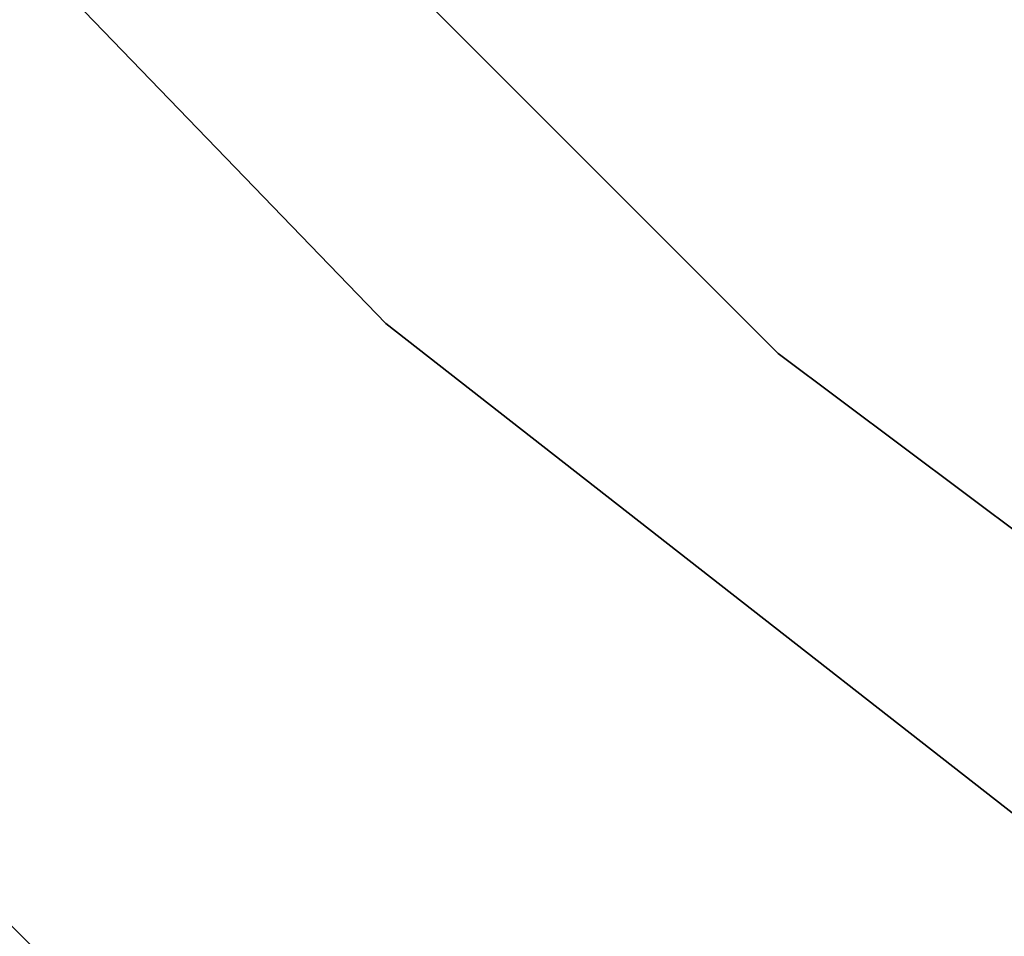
# Model space of a CAD drawing. Header units: millimetres. Extents: x -150 to 150, y -150 to 150.
# Tile 15 of 222: x -72.57 to -66.35, y -81.9 to -76.11. Entities that reach past the tile are written whole.
import ezdxf

# ---------------------------------------------------------------- set-up
doc = ezdxf.new("R2010")
doc.units = ezdxf.units.MM
doc.header["$LTSCALE"] = 25.4
doc.layers.get('0').update_dxf_attribs({"true_color": 0xff5454})

# ---------------------------------------------------------------- blocks, each defined once
blk = doc.blocks.new('CAMELEON-CANOPY-A-8566-8564-8565-8563.STL#2')
at = {"color": 0}
mesh = blk.add_polyface(dxfattribs=at)
corners = [(-71.4726, -66.3168, 11.3729), (-60.7903, -76.2286, 4.3729), (-71.4726, -66.3168, 4.3729), (-60.7903, -76.2286, 11.3729)]
mesh.append_faces([[corners[k] for k in face] for face in [(0, 1, 2), (1, 0, 3)]], dxfattribs={"vtx0": -1, "color": 0})
mesh = blk.add_polyface(dxfattribs=at)
corners = [(-61.7255, -77.4013, 11.3729), (-72.5721, -67.3371, 4.3729), (-61.7255, -77.4013, 4.3729), (-72.5721, -67.3371, 11.3729)]
mesh.append_faces([[corners[k] for k in face] for face in [(0, 1, 2), (1, 0, 3)]], dxfattribs={"vtx0": -1, "color": 0})
mesh = blk.add_polyface(dxfattribs=at)
corners = [(-80.4347, -67.4927, 23.6822), (-70.2587, -78.0302, 17.1822), (-70.2587, -78.0302, 23.6822), (-80.4347, -67.4927, 17.1822)]
mesh.append_faces([[corners[k] for k in face] for face in [(0, 1, 2), (1, 0, 3)]], dxfattribs={"vtx0": -1, "color": 0})
mesh = blk.add_polyface(dxfattribs=at)
corners = [(-78.2201, -67.7781, 17.1822), (-67.7781, -78.2201, 19.1822), (-67.7781, -78.2201, 17.1822), (-78.2201, -67.7781, 19.1822)]
mesh.append_faces([[corners[k] for k in face] for face in [(0, 1, 2), (1, 0, 3)]], dxfattribs={"vtx0": -1, "color": 0})
mesh = blk.add_polyface(dxfattribs=at)
corners = [(-78.2201, -67.7781, 20.6822), (-67.7781, -78.2201, 23.6822), (-67.7781, -78.2201, 20.6822), (-78.2201, -67.7781, 23.6822)]
mesh.append_faces([[corners[k] for k in face] for face in [(0, 1, 2), (1, 0, 3)]], dxfattribs={"vtx0": -1, "color": 0})
mesh = blk.add_polyface(dxfattribs=at)
corners = [(-82.7546, -71.7072, 4.3729), (-71.7072, -82.7546, 16.8729), (-71.7072, -82.7546, 4.3729), (-82.7546, -71.7072, 16.8729)]
mesh.append_faces([[corners[k] for k in face] for face in [(0, 1, 2), (1, 0, 3)]], dxfattribs={"vtx0": -1, "color": 0})
mesh = blk.add_polyface(dxfattribs=at)
corners = [(-68.3384, -87.4692, 16.8729), (-79.8467, -77.1071, 2.8729), (-68.3384, -87.4692, 2.8729), (-79.8467, -77.1071, 16.8729)]
mesh.append_faces([[corners[k] for k in face] for face in [(0, 1, 2), (1, 0, 3)]], dxfattribs={"vtx0": -1, "color": 0})
mesh = blk.add_polyface(dxfattribs=at)
corners = [(-58.7153, -87.049, 23.6822), (-70.2587, -78.0302, 17.1822), (-58.7153, -87.049, 17.1822), (-70.2587, -78.0302, 23.6822)]
mesh.append_faces([[corners[k] for k in face] for face in [(0, 1, 2), (1, 0, 3)]], dxfattribs={"vtx0": -1, "color": 0})
mesh = blk.add_polyface(dxfattribs=at)
corners = [(-67.7781, -78.2201, 19.1822), (-55.9563, -87.0697, 17.1822), (-67.7781, -78.2201, 17.1822), (-55.9563, -87.0697, 19.1822)]
mesh.append_faces([[corners[k] for k in face] for face in [(0, 1, 2), (1, 0, 3)]], dxfattribs={"vtx0": -1, "color": 0})
mesh = blk.add_polyface(dxfattribs=at)
corners = [(-67.7781, -78.2201, 23.6822), (-55.9563, -87.0697, 20.6822), (-67.7781, -78.2201, 20.6822), (-55.9563, -87.0697, 23.6822)]
mesh.append_faces([[corners[k] for k in face] for face in [(0, 1, 2), (1, 0, 3)]], dxfattribs={"vtx0": -1, "color": 0})

msp = doc.modelspace()

# ---------------------------------------------------------------- block references
at = {"color": 250, "true_color": 0x262626}
msp.add_blockref('CAMELEON-CANOPY-A-8566-8564-8565-8563.STL#2', (0, 0), dxfattribs=at)

doc.saveas('drawing.dxf')
